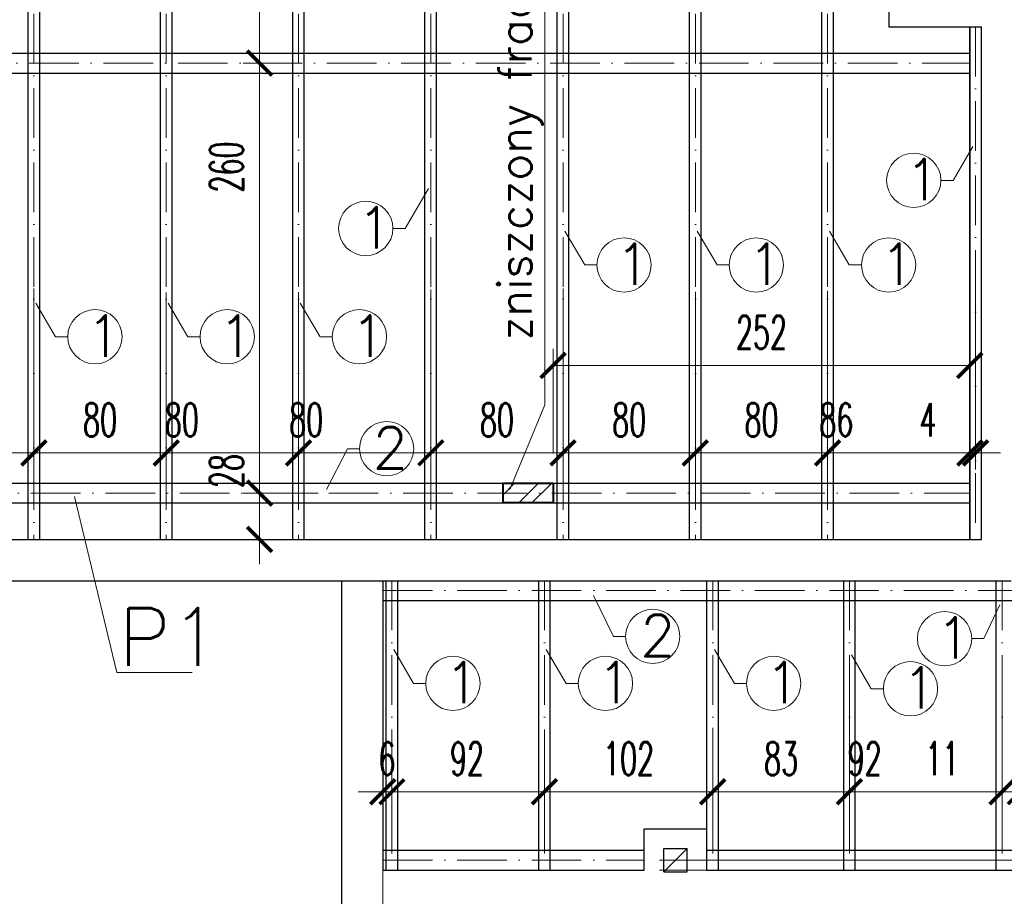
# Model space of a CAD drawing. Header units: millimetres. Extents: x 33311 to 435617, y -160714 to 185563.
# Tile 54 of 70: x 362348 to 368303, y -87834 to -82533. Entities that reach past the tile are written whole.
import ezdxf

# ---------------------------------------------------------------- set-up
doc = ezdxf.new("R2010")
doc.units = ezdxf.units.MM
doc.header["$MEASUREMENT"] = 0
doc.linetypes.add('ACAD_ISO02W100', pattern=[381, 304.8, -76.2])
doc.linetypes.add('ACAD_ISO10W100', pattern=[18, 12, -3, 0, -3])
doc.layers.get('Defpoints').update_dxf_attribs({"lineweight": 0})
for name, color, linetype, lineweight in [('[ 02przekrój istn', 42, 'Continuous', 30), ('[ 05widok istn', 50, 'Continuous', 30), ('[ 18oś główna', 202, 'ACAD_ISO10W100', 13), ('[ 22wymiarowanie', 8, 'Continuous', 13), ('[ 23kota odnośnik', 1, 'Continuous', 13), ('[ 24ramka cienka', 1, 'Continuous', 13), ('[ 25ramka gruba', 4, 'Continuous', 30), ('[opisy2', 4, 'Continuous', 13), ('Kreskowanie', 98, 'Continuous', 0)]:
    doc.layers.add(name, color=color, linetype=linetype, lineweight=lineweight)
doc.styles.add('1.100', font='simplex.shx', dxfattribs={"height": 200})
doc.styles.add('1.50d', font='simplex.shx', dxfattribs={"height": 250})
doc.styles.add('99.2', font='simplex.shx', dxfattribs={"width": 0.6, "height": 200})
doc.dimstyles.new('100cm', dxfattribs={"dimtxt": 200, "dimasz": 150, "dimexe": 100, "dimexo": 300, "dimgap": 100, "dimtad": 1, "dimdec": 0, "dimlfac": 0.1, "dimzin": 11, "dimtxsty": '99.2', "dimblk": 'ARCHTICK', "dimcen": 1.5, "dimclrd": 256, "dimclre": 256, "dimclrt": 4, "dimadec": 0, "dimazin": 0, "dimtfac": 0.75, "dimtdec": 0, "dimtix": 1, "dimtmove": 2, "dimatfit": 3, "dimfxl": 1, "dimtolj": 1, "dimtzin": 11, "dimlwd": -1, "dimlwe": -1, "dimarcsym": 0})

# ---------------------------------------------------------------- blocks, each defined once
blk = doc.blocks.new('_ArchTick')
at = {"color": 0, "linetype": 'ByBlock', "const_width": 0.15, "flags": 128}
blk.add_lwpolyline([(-0.5, -0.5), (0.5, 0.5)], dxfattribs=at)
blk = doc.blocks.new('*D508')
at = {"layer": '[ 22wymiarowanie', "transparency": 16777216}
for p, q in [((364294.5, -87486.4), (364294.5, -93619.3)), ((360994.5, -91034), (360994.5, -93619.3)), ((360994.5, -93519.3), (364294.5, -93519.3))]:
    blk.add_line(p, q, dxfattribs=at)
at = {"layer": 'Defpoints', "color": 0, "transparency": 16777216}
for p in [(364294.5, -87186.4), (360994.5, -90734), (364294.5, -93519.3)]:
    blk.add_point(p, dxfattribs=at)
at = {"layer": '[ 22wymiarowanie', "transparency": 16777216, "xscale": 150, "yscale": 150, "zscale": 150, "rotation": 180}
blk.add_blockref('_ArchTick', (360994.5, -93519.3), dxfattribs=at)
at = {"layer": '[ 22wymiarowanie', "transparency": 16777216, "xscale": 150, "yscale": 150, "zscale": 150}
blk.add_blockref('_ArchTick', (364294.5, -93519.3), dxfattribs=at)
at = {"layer": '[ 22wymiarowanie', "color": 4, "transparency": 16777216, "insert": (362644.5, -93319.3), "char_height": 200, "attachment_point": 5, "style": '99.2'}
blk.add_mtext('\\A1;\\H1x;\\W0.6;330', dxfattribs=at)
blk = doc.blocks.new('*D509')
at = {"layer": '[ 22wymiarowanie', "transparency": 16777216}
for p, q in [((364294.5, -87486.4), (364294.5, -93619.3)), ((364544.5, -87487.2), (364544.5, -93619.3)), ((364294.5, -93519.3), (364144.5, -93519.3)), ((364294.5, -93519.3), (364544.5, -93519.3)), ((364544.5, -93519.3), (364694.5, -93519.3))]:
    blk.add_line(p, q, dxfattribs=at)
at = {"layer": 'Defpoints', "color": 0, "transparency": 16777216}
for p in [(364294.5, -87186.4), (364544.5, -87187.2), (364544.5, -93519.3)]:
    blk.add_point(p, dxfattribs=at)
at = {"layer": '[ 22wymiarowanie', "transparency": 16777216, "xscale": 150, "yscale": 150, "zscale": 150}
blk.add_blockref('_ArchTick', (364294.5, -93519.3), dxfattribs=at)
at = {"layer": '[ 22wymiarowanie', "transparency": 16777216, "xscale": 150, "yscale": 150, "zscale": 150, "rotation": 180}
blk.add_blockref('_ArchTick', (364544.5, -93519.3), dxfattribs=at)
at = {"layer": '[ 22wymiarowanie', "color": 4, "transparency": 16777216, "insert": (364226.2, -93319.3), "char_height": 200, "attachment_point": 5, "style": '99.2'}
blk.add_mtext('\\A1;\\H1x;\\W0.6;25', dxfattribs=at)
blk = doc.blocks.new('*D510')
at = {"layer": '[ 22wymiarowanie', "transparency": 16777216}
for p, q in [((364544.5, -87487.2), (364544.5, -93619.3)), ((368094.5, -89225.9), (368094.5, -93619.3)), ((364544.5, -93519.3), (368094.5, -93519.3))]:
    blk.add_line(p, q, dxfattribs=at)
at = {"layer": 'Defpoints', "color": 0, "transparency": 16777216}
for p in [(364544.5, -87187.2), (368094.5, -88925.9), (368094.5, -93519.3)]:
    blk.add_point(p, dxfattribs=at)
at = {"layer": '[ 22wymiarowanie', "transparency": 16777216, "xscale": 150, "yscale": 150, "zscale": 150, "rotation": 180}
blk.add_blockref('_ArchTick', (364544.5, -93519.3), dxfattribs=at)
at = {"layer": '[ 22wymiarowanie', "transparency": 16777216, "xscale": 150, "yscale": 150, "zscale": 150}
blk.add_blockref('_ArchTick', (368094.5, -93519.3), dxfattribs=at)
at = {"layer": '[ 22wymiarowanie', "color": 4, "transparency": 16777216, "insert": (366319.5, -93319.3), "char_height": 200, "attachment_point": 5, "style": '99.2'}
blk.add_mtext('\\A1;\\H1x;\\W0.6;355', dxfattribs=at)
blk = doc.blocks.new('*D512')
at = {"layer": '[ 22wymiarowanie', "transparency": 16777216}
for p, q in [((374394.5, -87348.8), (374394.5, -93619.3)), ((368344.5, -89138.6), (368344.5, -93619.3)), ((368344.5, -93519.3), (374394.5, -93519.3))]:
    blk.add_line(p, q, dxfattribs=at)
at = {"layer": 'Defpoints', "color": 0, "transparency": 16777216}
for p in [(374394.5, -87048.8), (368344.5, -88838.6), (374394.5, -93519.3)]:
    blk.add_point(p, dxfattribs=at)
at = {"layer": '[ 22wymiarowanie', "transparency": 16777216, "xscale": 150, "yscale": 150, "zscale": 150, "rotation": 180}
blk.add_blockref('_ArchTick', (368344.5, -93519.3), dxfattribs=at)
at = {"layer": '[ 22wymiarowanie', "transparency": 16777216, "xscale": 150, "yscale": 150, "zscale": 150}
blk.add_blockref('_ArchTick', (374394.5, -93519.3), dxfattribs=at)
at = {"layer": '[ 22wymiarowanie', "color": 4, "transparency": 16777216, "insert": (371369.5, -93319.3), "char_height": 200, "attachment_point": 5, "style": '99.2'}
blk.add_mtext('\\A1;\\H1x;\\W0.6;605', dxfattribs=at)
blk = doc.blocks.new('*D515')
at = {"layer": '[ 22wymiarowanie', "transparency": 16777216}
for p, q in [((364294.5, -87225.9), (364294.5, -94311.2)), ((360994.5, -90124.4), (360994.5, -94311.2)), ((360994.5, -94211.2), (364294.5, -94211.2))]:
    blk.add_line(p, q, dxfattribs=at)
at = {"layer": 'Defpoints', "color": 0, "transparency": 16777216}
for p in [(364294.5, -86925.9), (360994.5, -89824.4), (364294.5, -94211.2)]:
    blk.add_point(p, dxfattribs=at)
at = {"layer": '[ 22wymiarowanie', "transparency": 16777216, "xscale": 150, "yscale": 150, "zscale": 150, "rotation": 180}
blk.add_blockref('_ArchTick', (360994.5, -94211.2), dxfattribs=at)
at = {"layer": '[ 22wymiarowanie', "transparency": 16777216, "xscale": 150, "yscale": 150, "zscale": 150}
blk.add_blockref('_ArchTick', (364294.5, -94211.2), dxfattribs=at)
at = {"layer": '[ 22wymiarowanie', "color": 4, "transparency": 16777216, "insert": (362644.5, -94011.2), "char_height": 200, "attachment_point": 5, "style": '99.2'}
blk.add_mtext('\\A1;\\H1x;\\W0.6;330', dxfattribs=at)
blk = doc.blocks.new('*D516')
at = {"layer": '[ 22wymiarowanie', "transparency": 16777216}
for p, q in [((364294.5, -87225.9), (364294.5, -94311.2)), ((368094.5, -90665.9), (368094.5, -94311.2)), ((364294.5, -94211.2), (368094.5, -94211.2))]:
    blk.add_line(p, q, dxfattribs=at)
at = {"layer": 'Defpoints', "color": 0, "transparency": 16777216}
for p in [(364294.5, -86925.9), (368094.5, -90365.9), (368094.5, -94211.2)]:
    blk.add_point(p, dxfattribs=at)
at = {"layer": '[ 22wymiarowanie', "transparency": 16777216, "xscale": 150, "yscale": 150, "zscale": 150, "rotation": 180}
blk.add_blockref('_ArchTick', (364294.5, -94211.2), dxfattribs=at)
at = {"layer": '[ 22wymiarowanie', "transparency": 16777216, "xscale": 150, "yscale": 150, "zscale": 150}
blk.add_blockref('_ArchTick', (368094.5, -94211.2), dxfattribs=at)
at = {"layer": '[ 22wymiarowanie', "color": 4, "transparency": 16777216, "insert": (366194.5, -94011.2), "char_height": 200, "attachment_point": 5, "style": '99.2'}
blk.add_mtext('\\A1;\\H1x;\\W0.6;380', dxfattribs=at)
blk = doc.blocks.new('*D581')
at = {"layer": '[ 22wymiarowanie', "transparency": 16777216}
for p, q in [((363762, -78535.9), (363899.3, -78535.9)), ((363799.3, -78535.9), (363799.3, -82795.9)), ((364035.2, -82795.9), (363699.3, -82795.9))]:
    blk.add_line(p, q, dxfattribs=at)
at = {"layer": 'Defpoints', "color": 0, "transparency": 16777216}
for p in [(363462, -78535.9), (363799.3, -82795.9), (364335.2, -82795.9)]:
    blk.add_point(p, dxfattribs=at)
at = {"layer": '[ 22wymiarowanie', "transparency": 16777216, "xscale": 150, "yscale": 150, "zscale": 150}
for p, rotation in [((363799.3, -78535.9), 90), ((363799.3, -82795.9), 270)]:
    blk.add_blockref('_ArchTick', p, dxfattribs=dict(at, rotation=rotation))
at = {"layer": '[ 22wymiarowanie', "color": 4, "transparency": 16777216, "insert": (363599.3, -80665.9), "char_height": 200, "attachment_point": 5, "rotation": 90, "style": '99.2'}
blk.add_mtext('\\A1;\\H1x;\\W0.6;426', dxfattribs=at)
blk = doc.blocks.new('*D582')
at = {"layer": '[ 22wymiarowanie', "transparency": 16777216}
for p, q in [((364035.2, -82795.9), (363699.3, -82795.9)), ((363799.3, -82795.9), (363799.3, -85395.9)), ((364153.6, -85395.9), (363699.3, -85395.9))]:
    blk.add_line(p, q, dxfattribs=at)
at = {"layer": 'Defpoints', "color": 0, "transparency": 16777216}
for p in [(364335.2, -82795.9), (363799.3, -85395.9), (364453.6, -85395.9)]:
    blk.add_point(p, dxfattribs=at)
at = {"layer": '[ 22wymiarowanie', "transparency": 16777216, "xscale": 150, "yscale": 150, "zscale": 150}
for p, rotation in [((363799.3, -82795.9), 90), ((363799.3, -85395.9), 270)]:
    blk.add_blockref('_ArchTick', p, dxfattribs=dict(at, rotation=rotation))
at = {"layer": '[ 22wymiarowanie', "color": 4, "transparency": 16777216, "insert": (363599.3, -83424.2), "char_height": 200, "attachment_point": 5, "rotation": 90, "style": '99.2'}
blk.add_mtext('\\A1;\\H1x;\\W0.6;260', dxfattribs=at)
blk = doc.blocks.new('*D583')
at = {"layer": '[ 22wymiarowanie', "transparency": 16777216}
for p, q in [((363799.3, -85395.9), (363799.3, -85245.9)), ((364153.6, -85395.9), (363699.3, -85395.9)), ((363799.3, -85395.9), (363799.3, -85675.9)), ((364171.9, -85675.9), (363699.3, -85675.9)), ((363799.3, -85675.9), (363799.3, -85825.9))]:
    blk.add_line(p, q, dxfattribs=at)
at = {"layer": 'Defpoints', "color": 0, "transparency": 16777216}
for p in [(364453.6, -85395.9), (363799.3, -85675.9), (364471.9, -85675.9)]:
    blk.add_point(p, dxfattribs=at)
at = {"layer": '[ 22wymiarowanie', "transparency": 16777216, "xscale": 150, "yscale": 150, "zscale": 150}
for p, rotation in [((363799.3, -85395.9), 270), ((363799.3, -85675.9), 90)]:
    blk.add_blockref('_ArchTick', p, dxfattribs=dict(at, rotation=rotation))
at = {"layer": '[ 22wymiarowanie', "color": 4, "transparency": 16777216, "insert": (363599.3, -85262.6), "char_height": 200, "attachment_point": 5, "rotation": 90, "style": '99.2'}
blk.add_mtext('\\A1;\\H1x;\\W0.6;28', dxfattribs=at)
blk = doc.blocks.new('*D608')
at = {"layer": '[ 22wymiarowanie', "transparency": 16777216}
for p, q in [((361634.5, -84187), (361634.5, -85252.9)), ((362434.5, -84158.2), (362434.5, -85252.9)), ((361634.5, -85152.9), (362434.5, -85152.9))]:
    blk.add_line(p, q, dxfattribs=at)
at = {"layer": 'Defpoints', "color": 0, "transparency": 16777216}
for p in [(361634.5, -83887), (362434.5, -83858.2), (362434.5, -85152.9)]:
    blk.add_point(p, dxfattribs=at)
at = {"layer": '[ 22wymiarowanie', "transparency": 16777216, "xscale": 150, "yscale": 150, "zscale": 150, "rotation": 180}
blk.add_blockref('_ArchTick', (361634.5, -85152.9), dxfattribs=at)
at = {"layer": '[ 22wymiarowanie', "transparency": 16777216, "xscale": 150, "yscale": 150, "zscale": 150}
blk.add_blockref('_ArchTick', (362434.5, -85152.9), dxfattribs=at)
at = {"layer": '[ 22wymiarowanie', "color": 4, "transparency": 16777216, "insert": (362034.5, -84952.9), "char_height": 200, "attachment_point": 5, "style": '99.2'}
blk.add_mtext('\\A1;\\H1x;\\W0.6;80', dxfattribs=at)
blk = doc.blocks.new('*D609')
at = {"layer": '[ 22wymiarowanie', "transparency": 16777216}
for p, q in [((362434.5, -84158.2), (362434.5, -85252.9)), ((363234.5, -84183.7), (363234.5, -85252.9)), ((362434.5, -85152.9), (363234.5, -85152.9))]:
    blk.add_line(p, q, dxfattribs=at)
at = {"layer": 'Defpoints', "color": 0, "transparency": 16777216}
for p in [(362434.5, -83858.2), (363234.5, -83883.7), (363234.5, -85152.9)]:
    blk.add_point(p, dxfattribs=at)
at = {"layer": '[ 22wymiarowanie', "transparency": 16777216, "xscale": 150, "yscale": 150, "zscale": 150, "rotation": 180}
blk.add_blockref('_ArchTick', (362434.5, -85152.9), dxfattribs=at)
at = {"layer": '[ 22wymiarowanie', "transparency": 16777216, "xscale": 150, "yscale": 150, "zscale": 150}
blk.add_blockref('_ArchTick', (363234.5, -85152.9), dxfattribs=at)
at = {"layer": '[ 22wymiarowanie', "color": 4, "transparency": 16777216, "insert": (362834.5, -84952.9), "char_height": 200, "attachment_point": 5, "style": '99.2'}
blk.add_mtext('\\A1;\\H1x;\\W0.6;80', dxfattribs=at)
blk = doc.blocks.new('*D610')
at = {"layer": '[ 22wymiarowanie', "transparency": 16777216}
for p, q in [((363234.5, -84183.7), (363234.5, -85252.9)), ((364034.5, -84180.5), (364034.5, -85252.9)), ((363234.5, -85152.9), (364034.5, -85152.9))]:
    blk.add_line(p, q, dxfattribs=at)
at = {"layer": 'Defpoints', "color": 0, "transparency": 16777216}
for p in [(363234.5, -83883.7), (364034.5, -83880.5), (364034.5, -85152.9)]:
    blk.add_point(p, dxfattribs=at)
at = {"layer": '[ 22wymiarowanie', "transparency": 16777216, "xscale": 150, "yscale": 150, "zscale": 150, "rotation": 180}
blk.add_blockref('_ArchTick', (363234.5, -85152.9), dxfattribs=at)
at = {"layer": '[ 22wymiarowanie', "transparency": 16777216, "xscale": 150, "yscale": 150, "zscale": 150}
blk.add_blockref('_ArchTick', (364034.5, -85152.9), dxfattribs=at)
at = {"layer": '[ 22wymiarowanie', "color": 4, "transparency": 16777216, "insert": (363329.1, -84952.9), "char_height": 200, "attachment_point": 5, "style": '99.2'}
blk.add_mtext('\\A1;\\H1x;\\W0.6;80', dxfattribs=at)
blk = doc.blocks.new('*D611')
at = {"layer": '[ 22wymiarowanie', "transparency": 16777216}
for p, q in [((364034.5, -84180.5), (364034.5, -85252.9)), ((364834.5, -84165.3), (364834.5, -85252.9)), ((364034.5, -85152.9), (364834.5, -85152.9))]:
    blk.add_line(p, q, dxfattribs=at)
at = {"layer": 'Defpoints', "color": 0, "transparency": 16777216}
for p in [(364034.5, -83880.5), (364834.5, -83865.3), (364834.5, -85152.9)]:
    blk.add_point(p, dxfattribs=at)
at = {"layer": '[ 22wymiarowanie', "transparency": 16777216, "xscale": 150, "yscale": 150, "zscale": 150, "rotation": 180}
blk.add_blockref('_ArchTick', (364034.5, -85152.9), dxfattribs=at)
at = {"layer": '[ 22wymiarowanie', "transparency": 16777216, "xscale": 150, "yscale": 150, "zscale": 150}
blk.add_blockref('_ArchTick', (364834.5, -85152.9), dxfattribs=at)
at = {"layer": '[ 22wymiarowanie', "color": 4, "transparency": 16777216, "insert": (364081.1, -84952.9), "char_height": 200, "attachment_point": 5, "style": '99.2'}
blk.add_mtext('\\A1;\\H1x;\\W0.6;80', dxfattribs=at)
blk = doc.blocks.new('*D612')
at = {"layer": '[ 22wymiarowanie', "transparency": 16777216}
for p, q in [((364834.5, -84165.3), (364834.5, -85252.9)), ((365634.5, -84158.5), (365634.5, -85252.9)), ((364834.5, -85152.9), (365634.5, -85152.9))]:
    blk.add_line(p, q, dxfattribs=at)
at = {"layer": 'Defpoints', "color": 0, "transparency": 16777216}
for p in [(364834.5, -83865.3), (365634.5, -83858.5), (365634.5, -85152.9)]:
    blk.add_point(p, dxfattribs=at)
at = {"layer": '[ 22wymiarowanie', "transparency": 16777216, "xscale": 150, "yscale": 150, "zscale": 150, "rotation": 180}
blk.add_blockref('_ArchTick', (364834.5, -85152.9), dxfattribs=at)
at = {"layer": '[ 22wymiarowanie', "transparency": 16777216, "xscale": 150, "yscale": 150, "zscale": 150}
blk.add_blockref('_ArchTick', (365634.5, -85152.9), dxfattribs=at)
at = {"layer": '[ 22wymiarowanie', "color": 4, "transparency": 16777216, "insert": (365234.5, -84952.9), "char_height": 200, "attachment_point": 5, "style": '99.2'}
blk.add_mtext('\\A1;\\H1x;\\W0.6;80', dxfattribs=at)
blk = doc.blocks.new('*D613')
at = {"layer": '[ 22wymiarowanie', "transparency": 16777216}
for p, q in [((365634.5, -84158.5), (365634.5, -85252.9)), ((366434.5, -84178.7), (366434.5, -85252.9)), ((365634.5, -85152.9), (366434.5, -85152.9))]:
    blk.add_line(p, q, dxfattribs=at)
at = {"layer": 'Defpoints', "color": 0, "transparency": 16777216}
for p in [(365634.5, -83858.5), (366434.5, -83878.7), (366434.5, -85152.9)]:
    blk.add_point(p, dxfattribs=at)
at = {"layer": '[ 22wymiarowanie', "transparency": 16777216, "xscale": 150, "yscale": 150, "zscale": 150, "rotation": 180}
blk.add_blockref('_ArchTick', (365634.5, -85152.9), dxfattribs=at)
at = {"layer": '[ 22wymiarowanie', "transparency": 16777216, "xscale": 150, "yscale": 150, "zscale": 150}
blk.add_blockref('_ArchTick', (366434.5, -85152.9), dxfattribs=at)
at = {"layer": '[ 22wymiarowanie', "color": 4, "transparency": 16777216, "insert": (366034.5, -84952.9), "char_height": 200, "attachment_point": 5, "style": '99.2'}
blk.add_mtext('\\A1;\\H1x;\\W0.6;80', dxfattribs=at)
blk = doc.blocks.new('*D614')
at = {"layer": '[ 22wymiarowanie', "transparency": 16777216}
for p, q in [((366434.5, -84178.7), (366434.5, -85252.9)), ((367234.5, -84172), (367234.5, -85252.9)), ((366434.5, -85152.9), (367234.5, -85152.9))]:
    blk.add_line(p, q, dxfattribs=at)
at = {"layer": 'Defpoints', "color": 0, "transparency": 16777216}
for p in [(366434.5, -83878.7), (367234.5, -83872), (367234.5, -85152.9)]:
    blk.add_point(p, dxfattribs=at)
at = {"layer": '[ 22wymiarowanie', "transparency": 16777216, "xscale": 150, "yscale": 150, "zscale": 150, "rotation": 180}
blk.add_blockref('_ArchTick', (366434.5, -85152.9), dxfattribs=at)
at = {"layer": '[ 22wymiarowanie', "transparency": 16777216, "xscale": 150, "yscale": 150, "zscale": 150}
blk.add_blockref('_ArchTick', (367234.5, -85152.9), dxfattribs=at)
at = {"layer": '[ 22wymiarowanie', "color": 4, "transparency": 16777216, "insert": (366834.5, -84952.9), "char_height": 200, "attachment_point": 5, "style": '99.2'}
blk.add_mtext('\\A1;\\H1x;\\W0.6;80', dxfattribs=at)
blk = doc.blocks.new('*D615')
at = {"layer": '[ 22wymiarowanie', "transparency": 16777216}
for p, q in [((368094.5, -84093.9), (368094.5, -85252.9)), ((367234.5, -84172), (367234.5, -85252.9)), ((367234.5, -85152.9), (368094.5, -85152.9))]:
    blk.add_line(p, q, dxfattribs=at)
at = {"layer": 'Defpoints', "color": 0, "transparency": 16777216}
for p in [(368094.5, -83793.9), (367234.5, -83872), (368094.5, -85152.9)]:
    blk.add_point(p, dxfattribs=at)
at = {"layer": '[ 22wymiarowanie', "transparency": 16777216, "xscale": 150, "yscale": 150, "zscale": 150, "rotation": 180}
blk.add_blockref('_ArchTick', (367234.5, -85152.9), dxfattribs=at)
at = {"layer": '[ 22wymiarowanie', "transparency": 16777216, "xscale": 150, "yscale": 150, "zscale": 150}
blk.add_blockref('_ArchTick', (368094.5, -85152.9), dxfattribs=at)
at = {"layer": '[ 22wymiarowanie', "color": 4, "transparency": 16777216, "insert": (367287.5, -84952.9), "char_height": 200, "attachment_point": 5, "style": '99.2'}
blk.add_mtext('\\A1;\\H1x;\\W0.6;86', dxfattribs=at)
blk = doc.blocks.new('*D616')
at = {"layer": '[ 22wymiarowanie', "transparency": 16777216}
for p, q in [((368129.5, -84078.4), (368129.5, -85252.9)), ((368094.5, -84093.9), (368094.5, -85252.9)), ((368094.5, -85152.9), (367944.5, -85152.9)), ((368094.5, -85152.9), (368129.5, -85152.9)), ((368129.5, -85152.9), (368279.5, -85152.9))]:
    blk.add_line(p, q, dxfattribs=at)
at = {"layer": 'Defpoints', "color": 0, "transparency": 16777216}
for p in [(368129.5, -83778.4), (368094.5, -83793.9), (368129.5, -85152.9)]:
    blk.add_point(p, dxfattribs=at)
at = {"layer": '[ 22wymiarowanie', "transparency": 16777216, "xscale": 150, "yscale": 150, "zscale": 150}
blk.add_blockref('_ArchTick', (368094.5, -85152.9), dxfattribs=at)
at = {"layer": '[ 22wymiarowanie', "transparency": 16777216, "xscale": 150, "yscale": 150, "zscale": 150, "rotation": 180}
blk.add_blockref('_ArchTick', (368129.5, -85152.9), dxfattribs=at)
at = {"layer": '[ 22wymiarowanie', "color": 4, "transparency": 16777216, "insert": (367842.2, -84952.9), "char_height": 200, "attachment_point": 5, "style": '99.2'}
blk.add_mtext('\\A1;\\H1x;\\W0.6;4', dxfattribs=at)
blk = doc.blocks.new('*D640')
at = {"layer": '[ 22wymiarowanie', "transparency": 16777216}
for p, q in [((364599.5, -86880.5), (364599.5, -87302)), ((364544.5, -86961.8), (364544.5, -87302)), ((364544.5, -87202), (364394.5, -87202)), ((364544.5, -87202), (364599.5, -87202)), ((364599.5, -87202), (364749.5, -87202))]:
    blk.add_line(p, q, dxfattribs=at)
at = {"layer": 'Defpoints', "color": 0, "transparency": 16777216}
for p in [(364599.5, -86580.5), (364544.5, -86661.8), (364599.5, -87202)]:
    blk.add_point(p, dxfattribs=at)
at = {"layer": '[ 22wymiarowanie', "transparency": 16777216, "xscale": 150, "yscale": 150, "zscale": 150}
blk.add_blockref('_ArchTick', (364544.5, -87202), dxfattribs=at)
at = {"layer": '[ 22wymiarowanie', "transparency": 16777216, "xscale": 150, "yscale": 150, "zscale": 150, "rotation": 180}
blk.add_blockref('_ArchTick', (364599.5, -87202), dxfattribs=at)
at = {"layer": '[ 22wymiarowanie', "color": 4, "transparency": 16777216, "insert": (364569.5, -87002), "char_height": 200, "attachment_point": 5, "style": '99.2'}
blk.add_mtext('\\A1;\\H1x;\\W0.6;6', dxfattribs=at)
blk = doc.blocks.new('*D641')
at = {"layer": '[ 22wymiarowanie', "transparency": 16777216}
for p, q in [((365522, -86854.7), (365522, -87302)), ((364599.5, -86880.5), (364599.5, -87302)), ((364599.5, -87202), (365522, -87202))]:
    blk.add_line(p, q, dxfattribs=at)
at = {"layer": 'Defpoints', "color": 0, "transparency": 16777216}
for p in [(364599.5, -86580.5), (365522, -86554.7), (365522, -87202)]:
    blk.add_point(p, dxfattribs=at)
at = {"layer": '[ 22wymiarowanie', "transparency": 16777216, "xscale": 150, "yscale": 150, "zscale": 150, "rotation": 180}
blk.add_blockref('_ArchTick', (364599.5, -87202), dxfattribs=at)
at = {"layer": '[ 22wymiarowanie', "transparency": 16777216, "xscale": 150, "yscale": 150, "zscale": 150}
blk.add_blockref('_ArchTick', (365522, -87202), dxfattribs=at)
at = {"layer": '[ 22wymiarowanie', "color": 4, "transparency": 16777216, "insert": (365053.5, -87002), "char_height": 200, "attachment_point": 5, "style": '99.2'}
blk.add_mtext('\\A1;\\H1x;\\W0.6;92', dxfattribs=at)
blk = doc.blocks.new('*D642')
at = {"layer": '[ 22wymiarowanie', "transparency": 16777216}
for p, q in [((366539.5, -86815.5), (366539.5, -87302)), ((365522, -86854.7), (365522, -87302)), ((365522, -87202), (366539.5, -87202))]:
    blk.add_line(p, q, dxfattribs=at)
at = {"layer": 'Defpoints', "color": 0, "transparency": 16777216}
for p in [(366539.5, -86515.5), (365522, -86554.7), (366539.5, -87202)]:
    blk.add_point(p, dxfattribs=at)
at = {"layer": '[ 22wymiarowanie', "transparency": 16777216, "xscale": 150, "yscale": 150, "zscale": 150, "rotation": 180}
blk.add_blockref('_ArchTick', (365522, -87202), dxfattribs=at)
at = {"layer": '[ 22wymiarowanie', "transparency": 16777216, "xscale": 150, "yscale": 150, "zscale": 150}
blk.add_blockref('_ArchTick', (366539.5, -87202), dxfattribs=at)
at = {"layer": '[ 22wymiarowanie', "color": 4, "transparency": 16777216, "insert": (366030.8, -87002), "char_height": 200, "attachment_point": 5, "style": '99.2'}
blk.add_mtext('\\A1;\\H1x;\\W0.6;102', dxfattribs=at)
blk = doc.blocks.new('*D643')
at = {"layer": '[ 22wymiarowanie', "transparency": 16777216}
for p, q in [((367367, -86518.2), (367367, -87302)), ((366539.5, -86815.5), (366539.5, -87302)), ((366539.5, -87202), (367367, -87202))]:
    blk.add_line(p, q, dxfattribs=at)
at = {"layer": 'Defpoints', "color": 0, "transparency": 16777216}
for p in [(367367, -86218.2), (366539.5, -86515.5), (367367, -87202)]:
    blk.add_point(p, dxfattribs=at)
at = {"layer": '[ 22wymiarowanie', "transparency": 16777216, "xscale": 150, "yscale": 150, "zscale": 150, "rotation": 180}
blk.add_blockref('_ArchTick', (366539.5, -87202), dxfattribs=at)
at = {"layer": '[ 22wymiarowanie', "transparency": 16777216, "xscale": 150, "yscale": 150, "zscale": 150}
blk.add_blockref('_ArchTick', (367367, -87202), dxfattribs=at)
at = {"layer": '[ 22wymiarowanie', "color": 4, "transparency": 16777216, "insert": (366953.3, -87002), "char_height": 200, "attachment_point": 5, "style": '99.2'}
blk.add_mtext('\\A1;\\H1x;\\W0.6;83', dxfattribs=at)
blk = doc.blocks.new('*D644')
at = {"layer": '[ 22wymiarowanie', "transparency": 16777216}
for p, q in [((367367, -86518.2), (367367, -87302)), ((368289.5, -86509.5), (368289.5, -87302)), ((367367, -87202), (368289.5, -87202))]:
    blk.add_line(p, q, dxfattribs=at)
at = {"layer": 'Defpoints', "color": 0, "transparency": 16777216}
for p in [(367367, -86218.2), (368289.5, -86209.5), (368289.5, -87202)]:
    blk.add_point(p, dxfattribs=at)
at = {"layer": '[ 22wymiarowanie', "transparency": 16777216, "xscale": 150, "yscale": 150, "zscale": 150, "rotation": 180}
blk.add_blockref('_ArchTick', (367367, -87202), dxfattribs=at)
at = {"layer": '[ 22wymiarowanie', "transparency": 16777216, "xscale": 150, "yscale": 150, "zscale": 150}
blk.add_blockref('_ArchTick', (368289.5, -87202), dxfattribs=at)
at = {"layer": '[ 22wymiarowanie', "color": 4, "transparency": 16777216, "insert": (367459, -87002), "char_height": 200, "attachment_point": 5, "style": '99.2'}
blk.add_mtext('\\A1;\\H1x;\\W0.6;92', dxfattribs=at)
blk = doc.blocks.new('*D645')
at = {"layer": '[ 22wymiarowanie', "transparency": 16777216}
for p, q in [((368289.5, -86509.5), (368289.5, -87302)), ((368399.5, -86480.5), (368399.5, -87302)), ((368289.5, -87202), (368139.5, -87202)), ((368289.5, -87202), (368399.5, -87202)), ((368399.5, -87202), (368549.5, -87202))]:
    blk.add_line(p, q, dxfattribs=at)
at = {"layer": 'Defpoints', "color": 0, "transparency": 16777216}
for p in [(368289.5, -86209.5), (368399.5, -86180.5), (368399.5, -87202)]:
    blk.add_point(p, dxfattribs=at)
at = {"layer": '[ 22wymiarowanie', "transparency": 16777216, "xscale": 150, "yscale": 150, "zscale": 150}
blk.add_blockref('_ArchTick', (368289.5, -87202), dxfattribs=at)
at = {"layer": '[ 22wymiarowanie', "transparency": 16777216, "xscale": 150, "yscale": 150, "zscale": 150, "rotation": 180}
blk.add_blockref('_ArchTick', (368399.5, -87202), dxfattribs=at)
at = {"layer": '[ 22wymiarowanie', "color": 4, "transparency": 16777216, "insert": (367928.1, -87002), "char_height": 200, "attachment_point": 5, "style": '99.2'}
blk.add_mtext('\\A1;\\H1x;\\W0.6;11', dxfattribs=at)
blk = doc.blocks.new('*D657')
at = {"layer": '[ 22wymiarowanie', "transparency": 16777216}
for p, q in [((372807.3, -85046.9), (371365.4, -85046.9)), ((371465.4, -85046.9), (371465.4, -87615.9)), ((366216.8, -87615.9), (371565.4, -87615.9))]:
    blk.add_line(p, q, dxfattribs=at)
at = {"layer": 'Defpoints', "color": 0, "transparency": 16777216}
for p in [(373107.3, -85046.9), (365916.8, -87615.9), (371465.4, -87615.9)]:
    blk.add_point(p, dxfattribs=at)
at = {"layer": '[ 22wymiarowanie', "transparency": 16777216, "xscale": 150, "yscale": 150, "zscale": 150}
for p, rotation in [((371465.4, -85046.9), 90), ((371465.4, -87615.9), 270)]:
    blk.add_blockref('_ArchTick', p, dxfattribs=dict(at, rotation=rotation))
at = {"layer": '[ 22wymiarowanie', "color": 4, "transparency": 16777216, "insert": (371265.4, -85494.5), "char_height": 200, "attachment_point": 5, "rotation": 90, "style": '99.2'}
blk.add_mtext('\\A1;\\H1x;\\W0.6;257', dxfattribs=at)
blk = doc.blocks.new('*D658')
at = {"layer": '[ 22wymiarowanie', "transparency": 16777216}
for p, q in [((371465.4, -87615.9), (371465.4, -87465.9)), ((366216.8, -87615.9), (371565.4, -87615.9)), ((371465.4, -87615.9), (371465.4, -87675.9)), ((366218.5, -87675.9), (371565.4, -87675.9)), ((371465.4, -87675.9), (371465.4, -87825.9))]:
    blk.add_line(p, q, dxfattribs=at)
at = {"layer": 'Defpoints', "color": 0, "transparency": 16777216}
for p in [(365916.8, -87615.9), (365918.5, -87675.9), (371465.4, -87675.9)]:
    blk.add_point(p, dxfattribs=at)
at = {"layer": '[ 22wymiarowanie', "transparency": 16777216, "xscale": 150, "yscale": 150, "zscale": 150}
for p, rotation in [((371465.4, -87615.9), 270), ((371465.4, -87675.9), 90)]:
    blk.add_blockref('_ArchTick', p, dxfattribs=dict(at, rotation=rotation))
at = {"layer": '[ 22wymiarowanie', "color": 4, "transparency": 16777216, "insert": (371265.4, -87257.8), "char_height": 200, "attachment_point": 5, "rotation": 90, "style": '99.2'}
blk.add_mtext('\\A1;\\H1x;\\W0.6;6', dxfattribs=at)
blk = doc.blocks.new('*D749')
at = {"layer": '[ 22wymiarowanie', "transparency": 16777216}
for p, q in [((365574.5, -85155.9), (365574.5, -84523.8)), ((368094.5, -85155.9), (368094.5, -84523.8)), ((365574.5, -84623.8), (368094.5, -84623.8))]:
    blk.add_line(p, q, dxfattribs=at)
at = {"layer": 'Defpoints', "color": 0, "transparency": 16777216}
for p in [(368094.5, -84623.8), (365574.5, -85455.9), (368094.5, -85455.9)]:
    blk.add_point(p, dxfattribs=at)
at = {"layer": '[ 22wymiarowanie', "transparency": 16777216, "xscale": 150, "yscale": 150, "zscale": 150, "rotation": 180}
blk.add_blockref('_ArchTick', (365574.5, -84623.8), dxfattribs=at)
at = {"layer": '[ 22wymiarowanie', "transparency": 16777216, "xscale": 150, "yscale": 150, "zscale": 150}
blk.add_blockref('_ArchTick', (368094.5, -84623.8), dxfattribs=at)
at = {"layer": '[ 22wymiarowanie', "color": 4, "transparency": 16777216, "insert": (366834.5, -84423.8), "char_height": 200, "attachment_point": 5, "style": '99.2'}
blk.add_mtext('\\A1;\\H1x;\\W0.6;252', dxfattribs=at)

msp = doc.modelspace()

# ---------------------------------------------------------------- hatches: boundary and pattern name
at = {"layer": 'Kreskowanie', "linetype": 'Continuous'}
h = msp.add_hatch(dxfattribs=at)
h.set_pattern_fill('STEEL', color=256, style=0, pattern_type=2)
h.set_pattern_definition([(45, (194751.6, -53870.4), (-112.2532, 112.2532), []), (45, (194751.6, -53791.03), (-112.2532, 112.2532), [])])
h.paths.add_polyline_path([(365574.54, -85335.92), (365271.92, -85335.92), (365271.92, -85455.92), (365574.54, -85455.92)], flags=17)

# ---------------------------------------------------------------- linework, layer by layer
at = {"layer": '[ 02przekrój istn'}
for p, q in [((367604.54, -81305.92), (367604.54, -82575.92)), ((367604.54, -82575.92), (368094.54, -82575.92)), ((368094.54, -82575.92), (368094.54, -85675.92)), ((356104.54, -82735.92), (368094.54, -82735.92)), ((363226.54, -82735.92), (363346.54, -82735.92)), ((356104.54, -82855.92), (368094.54, -82855.92)), ((363226.54, -82855.92), (363346.54, -82855.92)), ((352964.54, -85335.92), (368094.54, -85335.92)), ((352964.54, -85455.92), (368094.54, -85455.92)), ((357184.54, -85675.92), (368094.54, -85675.92)), ((352714.54, -85925.92), (368344.54, -85925.92)), ((364294.54, -85925.92), (364294.54, -87925.92)), ((364544.54, -85925.92), (364544.54, -87675.92)), ((364544.54, -86045.92), (368474.54, -86045.92)), ((366124.54, -87675.92), (366124.54, -87425.92)), ((366124.54, -87425.92), (366504.54, -87425.92)), ((366504.54, -87675.92), (366504.54, -87425.92)), ((364544.54, -87555.92), (366124.54, -87555.92)), ((366244.54, -87685.92), (366244.54, -87545.92)), ((366244.54, -87545.92), (366384.54, -87545.92)), ((366244.54, -87685.92), (366384.54, -87545.92)), ((366384.54, -87685.92), (366384.54, -87545.92)), ((366504.54, -87555.92), (374394.54, -87555.92)), ((364544.54, -87675.92), (366124.54, -87675.92)), ((366244.54, -87685.92), (366384.54, -87685.92)), ((366504.54, -87675.92), (374394.54, -87675.92))]:
    msp.add_line(p, q, dxfattribs=at)
at = {"layer": '[ 02przekrój istn', "linetype": 'ACAD_ISO02W100', "lineweight": 40, "ltscale": 30}
for p, q in [((365271.92, -85455.92), (365271.92, -85335.92)), ((365271.92, -85335.92), (365574.54, -85335.92)), ((365574.54, -85335.92), (365574.54, -85455.92)), ((365574.54, -85455.92), (365271.92, -85455.92))]:
    msp.add_line(p, q, dxfattribs=at)
at = {"layer": '[ 05widok istn'}
for p, q in [((362399.54, -85675.92), (362399.54, -75745.92)), ((362469.54, -85675.92), (362469.54, -75745.92)), ((363199.54, -85675.92), (363199.54, -75745.92)), ((363269.54, -85675.92), (363269.54, -75745.92)), ((363999.54, -85675.92), (363999.54, -75745.92)), ((364069.54, -85675.92), (364069.54, -75745.92)), ((364799.54, -85675.92), (364799.54, -75745.92)), ((364869.54, -85675.92), (364869.54, -75745.92)), ((365599.54, -85675.92), (365599.54, -75745.92)), ((365669.54, -85675.92), (365669.54, -75745.92)), ((366399.54, -85675.92), (366399.54, -75745.92)), ((366469.54, -85675.92), (366469.54, -75745.92)), ((367199.54, -85675.92), (367199.54, -75745.92)), ((367269.54, -85675.92), (367269.54, -75745.92)), ((368094.54, -85675.92), (368094.54, -82575.92)), ((368094.54, -82575.92), (368164.54, -82575.92)), ((368164.54, -85675.92), (368164.54, -82575.92)), ((368094.54, -85675.92), (368164.54, -85675.92)), ((364564.54, -87675.92), (364564.54, -85925.92)), ((364634.54, -87675.92), (364634.54, -85925.92)), ((365487.04, -87675.92), (365487.04, -85925.92)), ((365557.04, -87675.92), (365557.04, -85925.92)), ((366504.54, -87675.92), (366504.54, -85925.92)), ((366574.54, -87675.92), (366574.54, -85925.92)), ((367332.04, -87675.92), (367332.04, -85925.92)), ((367402.04, -87675.92), (367402.04, -85925.92)), ((368254.54, -87675.92), (368254.54, -85925.92))]:
    msp.add_line(p, q, dxfattribs=at)
at = {"layer": '[ 18oś główna', "color": 204, "linetype": 'ACAD_ISO10W100', "ltscale": 25}
for p, q in [((362434.54, -75745.92), (362434.54, -85675.92)), ((363234.54, -75745.92), (363234.54, -85675.92)), ((363234.54, -75745.92), (363234.54, -85675.92)), ((364034.54, -75745.92), (364034.54, -85675.92)), ((364834.54, -75745.92), (364834.54, -85675.92)), ((365634.54, -75745.92), (365634.54, -85675.92)), ((366434.54, -75745.92), (366434.54, -85675.92)), ((367234.54, -75745.92), (367234.54, -85675.92)), ((368129.54, -82575.92), (368129.54, -85675.92)), ((356104.54, -82795.92), (368094.54, -82795.92)), ((352964.54, -85395.92), (368094.54, -85395.92)), ((364599.54, -85925.92), (364599.54, -87675.92)), ((365522.04, -85925.92), (365522.04, -87675.92)), ((366539.54, -85925.92), (366539.54, -87675.92)), ((367367.04, -85925.92), (367367.04, -87675.92)), ((368289.54, -85925.92), (368289.54, -87675.92)), ((364544.54, -85985.92), (368474.54, -85985.92)), ((364544.54, -87615.92), (366124.54, -87615.92)), ((366504.54, -87615.92), (374394.54, -87615.92))]:
    msp.add_line(p, q, dxfattribs=at)
at = {"layer": '[ 23kota odnośnik'}
for p, q in [((365524.14, -84861.4), (365524.14, -80316.67)), ((367992.91, -83504.71), (368113.17, -83300.57)), ((367919.6, -83504.71), (367992.91, -83504.71)), ((364679.04, -83795.83), (364820.52, -83554.88)), ((364605.73, -83795.83), (364679.04, -83795.83)), ((365765.78, -84016.65), (365645.53, -83812.51)), ((366565.78, -84016.65), (366445.53, -83812.51)), ((367365.78, -84016.65), (367245.53, -83812.51)), ((365839.09, -84016.65), (365765.78, -84016.65)), ((366639.09, -84016.65), (366565.78, -84016.65)), ((367439.09, -84016.65), (367365.78, -84016.65)), ((362565.78, -84450.74), (362445.53, -84246.61)), ((363365.78, -84450.74), (363245.53, -84246.61)), ((364165.78, -84450.74), (364045.53, -84246.61)), ((362639.09, -84450.74), (362565.78, -84450.74)), ((363439.09, -84450.74), (363365.78, -84450.74)), ((364239.09, -84450.74), (364165.78, -84450.74)), ((365313.36, -85374.55), (365524.14, -84861.4)), ((364330.11, -85127.48), (364204.78, -85374.65)), ((364403.42, -85127.48), (364330.11, -85127.48)), ((362679.5, -85416.55), (362935.22, -86480.87)), ((365939.07, -86262.54), (365818.82, -86015.79)), ((368179.32, -86276.34), (368275.15, -86072.2)), ((366012.38, -86262.54), (365939.07, -86262.54)), ((368106.01, -86276.34), (368179.32, -86276.34)), ((364730.78, -86546.66), (364610.53, -86342.52)), ((365653.28, -86546.66), (365533.03, -86342.52)), ((366670.78, -86546.66), (366550.53, -86342.52)), ((367498.28, -86579.2), (367378.03, -86375.07)), ((363392.12, -86480.87), (362935.22, -86480.87)), ((364804.09, -86546.66), (364730.78, -86546.66)), ((365726.59, -86546.66), (365653.28, -86546.66)), ((366744.09, -86546.66), (366670.78, -86546.66)), ((367571.59, -86579.2), (367498.28, -86579.2))]:
    msp.add_line(p, q, dxfattribs=at)
at = {"layer": '[ 23kota odnośnik', "extrusion": (-3.93228e-17, 0.997989, 0.063383), "elevation": -86980.67, "flags": 128}
msp.add_lwpolyline([(-365288.71, 43823.31), (-362734.13, 43823.31), (-359907.57, 5524.22)], dxfattribs=at)
at = {"layer": '[ 23kota odnośnik'}
for centre in [(367755.39, -83504.71), (364441.52, -83795.83), (366003.3, -84016.65), (366803.3, -84016.65), (367603.3, -84016.65), (362803.3, -84450.74), (363603.3, -84450.74), (364403.3, -84450.74), (364567.62, -85127.48), (366176.59, -86262.54), (367941.8, -86276.34), (364968.3, -86546.66), (365890.8, -86546.66), (366908.3, -86546.66), (367735.8, -86579.2)]:
    msp.add_circle(centre, 164.21, dxfattribs=at)
at = {"layer": '[ 24ramka cienka', "ltscale": 2}
msp.add_3dface([(384644.54, -101313.79), (342644.54, -101313.79), (342644.54, -71613.79), (384644.54, -71613.79)], dxfattribs=at)
at = {"layer": '[ 25ramka gruba', "ltscale": 2}
for points in [[(345144.54, -72113.79), (384144.54, -72113.79), (384144.54, -100813.79), (345144.54, -100813.79)], [(384144.54, -100813.79), (345144.54, -100813.79), (345144.54, -72113.79), (384144.54, -72113.79)]]:
    msp.add_3dface(points, dxfattribs=at)

# ---------------------------------------------------------------- texts
at = {"layer": '[opisy2', "linetype": 'Continuous', "insert": (365244.11, -84475.09), "char_height": 200, "width": 5003.4398, "attachment_point": 1, "rotation": 90, "style": '1.100'}
msp.add_mtext('zniszczony fragment płatwi', dxfattribs=at)
at = {"layer": '[opisy2', "linetype": 'Continuous', "attachment_point": 1}
for s, insert, char_height, width, style in [('1', (367701.93, -83375.18), 250, 205.9874, '1.50d'), ('1', (364388.05, -83666.3), 250, 205.9874, '1.50d'), ('1', (365949.83, -83887.12), 250, 205.9874, '1.50d'), ('1', (366749.83, -83887.12), 250, 205.9874, '1.50d'), ('1', (367549.83, -83887.12), 250, 205.9874, '1.50d'), ('1', (362749.83, -84321.22), 250, 205.9874, '1.50d'), ('1', (363549.83, -84321.22), 250, 205.9874, '1.50d'), ('1', (364349.83, -84321.22), 250, 205.9874, '1.50d'), ('2', (364482.38, -84997.95), 250, 205.9874, '1.50d'), ('P1', (362946.32, -86091.31), 350, 592.737, '1.100'), ('2', (366100.03, -86133.02), 250, 205.9874, '1.50d'), ('1', (367889.28, -86146.81), 250, 205.9874, '1.50d'), ('1', (364915.78, -86417.13), 250, 205.9874, '1.50d'), ('1', (365838.28, -86417.13), 250, 205.9874, '1.50d'), ('1', (366855.78, -86417.13), 250, 205.9874, '1.50d'), ('1', (367683.28, -86449.68), 250, 205.9874, '1.50d')]:
    msp.add_mtext(s, dxfattribs=dict(at, insert=insert, char_height=char_height, width=width, style=style))

# ---------------------------------------------------------------- dimensions: what is measured, and where the dimension line sits
at = {"layer": '[ 22wymiarowanie'}
dim = msp.add_linear_dim(base=(363799.33, -82795.92), p1=(363462, -78535.92), p2=(364335.21, -82795.92), angle=270, text='\\H1x;\\W0.6;<>', dimstyle='100cm', override={"dimatfit": 1}, dxfattribs=at)
dim.commit()
dim.dimension.update_dxf_attribs({"geometry": '*D581', "text_midpoint": (363599.33, -80665.92)})
for base, p1, p2, picture, middle in [((363799.33, -85395.92), (364335.21, -82795.92), (364453.55, -85395.92), '*D582', (363599.33, -83424.18)), ((371465.43, -87615.92), (373107.33, -85046.92), (365916.77, -87615.92), '*D657', (371265.43, -85494.48)), ((363799.33, -85675.92), (364453.55, -85395.92), (364471.88, -85675.92), '*D583', (363599.33, -85262.59)), ((371465.43, -87675.92), (365916.77, -87615.92), (365918.47, -87675.92), '*D658', (371265.43, -87257.83))]:
    dim = msp.add_linear_dim(base=base, p1=p1, p2=p2, angle=270, text='\\H1x;\\W0.6;<>', dimstyle='100cm', override={"dimatfit": 1}, dxfattribs=at)
    dim.commit()
    dim.dimension.update_dxf_attribs({"geometry": picture, "text_midpoint": middle, "dimtype": 160})
for base, p1, p2, picture, middle in [((368129.53778052, -85152.91564985), (368094.53778052, -83793.91877809), (368129.53778052, -83778.4489861), '*D616', (367842.15682814, -84952.91564985)), ((368094.54, -85152.92), (367234.54, -83871.99), (368094.54, -83793.92), '*D615', (367287.45, -84952.92)), ((364034.54, -85152.92), (363234.54, -83883.71), (364034.54, -83880.52), '*D610', (363329.06, -84952.92)), ((364834.54, -85152.92), (364034.54, -83880.52), (364834.54, -83865.27), '*D611', (364081.11, -84952.92)), ((368094.54, -84623.83), (365574.54, -85455.92), (368094.54, -85455.92), '*D749', (366834.54, -84423.83)), ((368289.54, -87202.03), (367367.04, -86218.22), (368289.54, -86209.47), '*D644', (367458.98, -87002.03)), ((368399.54, -87202.03), (368289.54, -86209.47), (368399.54, -86180.47), '*D645', (367928.07, -87002.03)), ((364599.53778052, -87202.02902452), (364544.53778052, -86661.8318859), (364599.53778052, -86580.45605807), '*D640', (364569.53725598, -87002.02902452)), ((365522.04, -87202.03), (364599.54, -86580.46), (365522.04, -86554.74), '*D641', (365053.54, -87002.03)), ((364544.54, -93519.25), (364294.54, -87186.4), (364544.54, -87187.15), '*D509', (364226.2, -93319.25))]:
    dim = msp.add_linear_dim(base=base, p1=p1, p2=p2, text='\\H1x;\\W0.6;<>', dimstyle='100cm', override={"dimatfit": 1}, dxfattribs=at)
    dim.commit()
    dim.dimension.update_dxf_attribs({"geometry": picture, "text_midpoint": middle, "dimtype": 160})
for base, p1, p2, picture, middle in [((362434.54, -85152.92), (361634.54, -83886.95), (362434.54, -83858.2), '*D608', (362034.54, -84952.92)), ((363234.54, -85152.92), (362434.54, -83858.2), (363234.54, -83883.71), '*D609', (362834.54, -84952.92)), ((365634.54, -85152.92), (364834.54, -83865.27), (365634.54, -83858.55), '*D612', (365234.54, -84952.92)), ((366434.54, -85152.92), (365634.54, -83858.55), (366434.54, -83878.71), '*D613', (366034.54, -84952.92)), ((367234.54, -85152.92), (366434.54, -83878.71), (367234.54, -83871.99), '*D614', (366834.54, -84952.92)), ((367367.04, -87202.03), (366539.54, -86515.51), (367367.04, -86218.22), '*D643', (366953.29, -87002.03)), ((366539.54, -87202.03), (365522.04, -86554.74), (366539.54, -86515.51), '*D642', (366030.79, -87002.03)), ((364294.54, -94211.16), (360994.54, -89824.36), (364294.54, -86925.92), '*D515', (362644.54, -94011.16)), ((368094.54, -94211.16), (364294.54, -86925.92), (368094.54, -90365.92), '*D516', (366194.54, -94011.16)), ((374394.54, -93519.25), (368344.54, -88838.62), (374394.54, -87048.83), '*D512', (371369.54, -93319.25)), ((364294.54, -93519.25), (360994.54, -90733.98), (364294.54, -87186.4), '*D508', (362644.54, -93319.25)), ((368094.54, -93519.25), (364544.54, -87187.15), (368094.54, -88925.94), '*D510', (366319.54, -93319.25))]:
    dim = msp.add_linear_dim(base=base, p1=p1, p2=p2, text='\\H1x;\\W0.6;<>', dimstyle='100cm', override={"dimatfit": 1}, dxfattribs=at)
    dim.commit()
    dim.dimension.update_dxf_attribs({"geometry": picture, "text_midpoint": middle})

doc.saveas('drawing.dxf')
